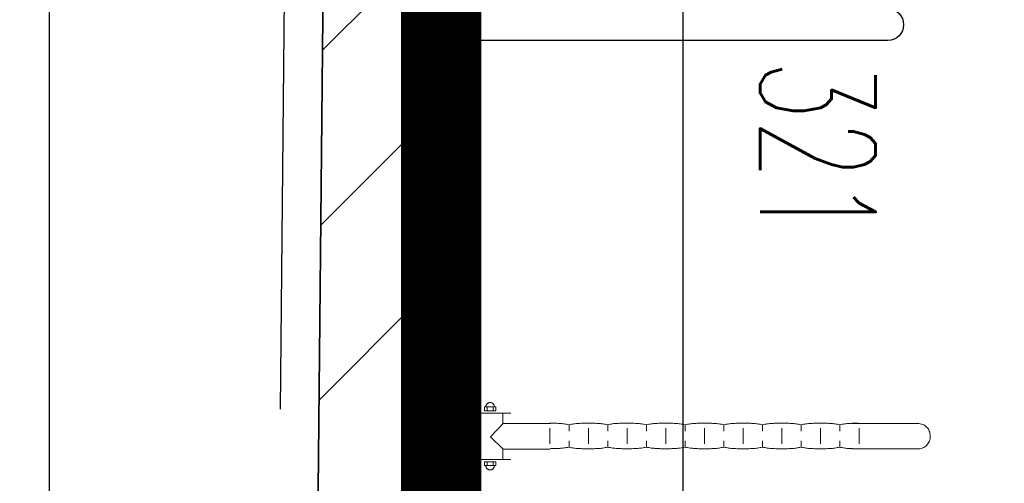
# Model space of a CAD drawing. Header units: millimetres. Extents: x 19887 to 192597, y -14203 to 39042.
# Tile 105 of 256: x 39741 to 39925, y -10707 to -10620. Entities that reach past the tile are written whole.
import ezdxf

# ---------------------------------------------------------------- set-up
doc = ezdxf.new("R2010")
doc.units = ezdxf.units.MM
doc.linetypes.add('ACAD_ISO03W100', pattern=[30, 12, -18])
doc.linetypes.add('DASHED2', pattern=[9.525, 6.35, -3.175])
doc.layers.get('Defpoints').update_dxf_attribs({"color": 4})
for name, color, linetype in [('A_DBA-RAMKI', 6, 'Continuous'), ('Sufit podwieszany', 252, 'Continuous'), ('Wymiarowanie', 3, 'Continuous'), ('Wypełnienie', 252, 'Continuous')]:
    doc.layers.add(name, color=color, linetype=linetype)
doc.layers.add('A_DBA_URZADZENIA SANITARNE', color=5, linetype='Continuous', lineweight=25)
doc.layers.add('Basen_rzut_poziom_1_obrys', color=252, linetype='Continuous', lineweight=35)
doc.styles.add('ROMANS', font='romans.shx', dxfattribs={"width": 0.6})
doc.styles.get("Standard").update_dxf_attribs({"font": 'arial.ttf'})
doc.dimstyles.new('000001FB70622F18', dxfattribs={"dimtxt": 20, "dimasz": 5, "dimexe": 5, "dimexo": 1, "dimgap": 20, "dimtad": 1, "dimtoh": 1, "dimdec": 0, "dimtxsty": 'Standard', "dimblk": 'OBLIQUE', "dimcen": 0, "dimdle": 5, "dimclrd": 252, "dimclre": 252, "dimclrt": 252, "dimadec": 0, "dimazin": 0, "dimtfac": 1, "dimtdec": 0, "dimtmove": 0, "dimatfit": 3, "dimldrblk": 'OBLIQUE', "dimfxl": 150, "dimfxlon": 1, "dimlwd": 25, "dimlwe": 25, "dimarcsym": 1})

# ---------------------------------------------------------------- blocks, each defined once
blk = doc.blocks.new('_Oblique')
at = {"color": 0, "linetype": 'ByBlock', "lineweight": -2}
blk.add_line((-0.5, -0.5), (0.5, 0.5), dxfattribs=at)
blk = doc.blocks.new('*D716')
at = {"layer": 'Defpoints', "color": 0}
for p in [(2354.27, -4047.21), (2476.63, -4368.67), (2513.17, -4368.67)]:
    blk.add_point(p, dxfattribs=at)
at = {"layer": 'Wymiarowanie', "color": 252, "linetype": 'Continuous', "lineweight": 25}
for p, q in [((2513.17, -4042.21), (2513.17, -4373.67)), ((2363.17, -4047.21), (2518.17, -4047.21)), ((2477.63, -4368.67), (2518.17, -4368.67))]:
    blk.add_line(p, q, dxfattribs=at)
at = {"layer": 'Wymiarowanie', "color": 252, "linetype": 'ByBlock', "lineweight": 25, "xscale": 5, "yscale": 5, "zscale": 5}
for p, rotation in [((2513.17, -4047.21), 90), ((2513.17, -4368.67), 270)]:
    blk.add_blockref('_Oblique', p, dxfattribs=dict(at, rotation=rotation))
at = {"layer": 'Wymiarowanie', "color": 252, "insert": (2530.67, -4207.94), "char_height": 15, "attachment_point": 5, "rotation": 270, "style": 'ROMANS'}
blk.add_mtext('321', dxfattribs=at)
blk = doc.blocks.new('*D722')
at = {"layer": 'Defpoints', "color": 0}
for p in [(2467.7, -4063.67), (2430.95, -4396.62), (2464.4, -4396.62)]:
    blk.add_point(p, dxfattribs=at)
at = {"layer": 'Wymiarowanie', "color": 252, "linetype": 'Continuous', "lineweight": 25}
for p, q in [((2430.95, -4058.67), (2430.95, -4401.62)), ((2466.7, -4063.67), (2425.95, -4063.67)), ((2463.4, -4396.62), (2425.95, -4396.62))]:
    blk.add_line(p, q, dxfattribs=at)
at = {"layer": 'Wymiarowanie', "color": 252, "linetype": 'ByBlock', "lineweight": 25, "xscale": 5, "yscale": 5, "zscale": 5}
for p, rotation in [((2430.95, -4063.67), 90), ((2430.95, -4396.62), 270)]:
    blk.add_blockref('_Oblique', p, dxfattribs=dict(at, rotation=rotation))
at = {"layer": 'Wymiarowanie', "color": 252, "insert": (2413.45, -4230.14), "char_height": 15, "attachment_point": 5, "rotation": 90, "style": 'ROMANS'}
blk.add_mtext('333', dxfattribs=at)
blk = doc.blocks.new('G$CF5E15B28')
at = {"layer": 'Wypełnienie'}
h = blk.add_hatch(dxfattribs=at)
h.set_pattern_fill('ANSI31', color=253, scale=5, angle=90)
h.set_pattern_definition([(45, (-31599.654, -23084.227), (-11.22532, 11.22532), [])])
h.paths.add_polyline_path([(2527.78, -3792.93), (385.45, -3790.77), (385.45, -3821.86), (390.83, -3821.6), (391.95, -3911.6), (407.97, -3911.6), (408.51, -3823.06), (1217.59, -3822.83), (1217.59, -4029.44), (1060.17, -4028.42), (1060.17, -4064.91), (1091.26, -4064.91), (1091.26, -4043.43), (1216.23, -4043.43), (1216.23, -4063.03), (1229.37, -4063.03), (1229.37, -3822.83), (2344.27, -3822.51), (2342.25, -4063.67), (2467.7, -4063.67), (2464.4, -4396.62), (2455.31, -4396.62), (2455.89, -4416.87), (2453.74, -4416.87), (2453.74, -4424.34), (2581.42, -4423.94), (2581.42, -4414.9), (2578.51, -4414.9), (2579, -4396.25), (2505.98, -4396.25), (2505.68, -4368.36), (2476.63, -4368.67), (2481.49, -4046.88), (2354.27, -4047.21), (2356.87, -3822.5), (2527.78, -3822.31)])
at = {"layer": 'Basen_rzut_poziom_1_obrys', "color": 253, "elevation": 0}
for points in [[(2481.49, -4046.88), (2476.63, -4368.67)], [(2455.31, -4396.62), (2464.4, -4396.62), (2467.7, -4063.67)]]:
    blk.add_lwpolyline(points, dxfattribs=at)
at = {"layer": 'Sufit podwieszany', "color": 253, "linetype": 'ACAD_ISO03W100', "ltscale": 5, "elevation": 0}
for points in [[(2486.49, -4041.88), (2481.7, -4363.62)], [(2450.31, -4391.62), (2459.45, -4391.62), (2462.65, -4068.67)]]:
    blk.add_lwpolyline(points, dxfattribs=at)
at = {"layer": 'Wymiarowanie', "color": 253}
for base, p1, p2, override, picture, middle in [((2513.17, -4368.67, 0), (2354.27, -4047.21, 0), (2476.63, -4368.67, 0), {"dimtxt": 15, "dimgap": 10, "dimtad": 2, "dimtxsty": 'ROMANS', "dimtmove": 1}, '*D716', (2530.67, -4207.94, 0)), ((2430.95, -4396.62, 0), (2467.7, -4063.67, 0), (2464.4, -4396.62, 0), {"dimtxt": 15, "dimgap": 10, "dimtxsty": 'ROMANS'}, '*D722', (2413.45, -4230.14, 0))]:
    dim = blk.add_linear_dim(base=base, p1=p1, p2=p2, angle=90, dimstyle='000001FB70622F18', override=override, dxfattribs=at)
    dim.commit()
    dim.dimension.update_dxf_attribs({"geometry": picture, "text_midpoint": middle})

msp = doc.modelspace()

# ---------------------------------------------------------------- linework, layer by layer
at = {"layer": 'A_DBA-RAMKI', "color": 210, "linetype": 'DASHED2', "ltscale": 10, "const_width": 15, "elevation": 0}
msp.add_lwpolyline([(38559.17, -11340.09), (38565.99, -10955.62), (39820.05, -10949.9), (39820.05, -10412.83), (39820.05, -10412.83), (39820.05, -10412.83), (39639.14, -10412.68), (39639.14, -10047.78), (35973.57, -10044.16)], dxfattribs=at)
at = {"layer": 'A_DBA_URZADZENIA SANITARNE', "color": 4, "linetype": 'Continuous', "lineweight": 0}
for p, q in [((39823.7, -10690.51, 0), (39822.26, -10690.51, 0)), ((39822.26, -10690.51, 0), (39822.26, -10704.97, 0)), ((39823.7, -10704.97, 0), (39823.7, -10690.51, 0)), ((39828.13, -10692.27, 0), (39830.3, -10692.27, 0)), ((39828.13, -10693, 0), (39828.13, -10692.27, 0)), ((39828.43, -10692.16, 0), (39828.44, -10692.09, 0)), ((39828.43, -10692.24, 0), (39828.43, -10692.16, 0)), ((39828.44, -10692.09, 0), (39828.46, -10692.01, 0)), ((39828.46, -10692.01, 0), (39828.49, -10691.94, 0)), ((39828.49, -10691.94, 0), (39828.52, -10691.87, 0)), ((39828.52, -10691.87, 0), (39828.56, -10691.8, 0)), ((39828.56, -10691.8, 0), (39828.61, -10691.74, 0)), ((39828.61, -10691.74, 0), (39828.66, -10691.69, 0)), ((39828.64, -10692.27, 0), (39828.64, -10692.98, 0)), ((39828.66, -10691.69, 0), (39828.71, -10691.64, 0)), ((39828.71, -10691.64, 0), (39828.77, -10691.59, 0)), ((39828.77, -10691.59, 0), (39828.84, -10691.55, 0)), ((39828.84, -10691.55, 0), (39828.91, -10691.52, 0)), ((39828.91, -10691.52, 0), (39828.98, -10691.49, 0)), ((39828.98, -10691.49, 0), (39829.06, -10691.47, 0)), ((39829.06, -10691.47, 0), (39829.13, -10691.46, 0)), ((39829.13, -10691.46, 0), (39829.21, -10691.46, 0)), ((39829.21, -10691.46, 0), (39829.29, -10691.46, 0)), ((39829.29, -10691.46, 0), (39829.37, -10691.47, 0)), ((39829.37, -10691.47, 0), (39829.45, -10691.49, 0)), ((39829.45, -10691.49, 0), (39829.52, -10691.52, 0)), ((39829.52, -10691.52, 0), (39829.59, -10691.55, 0)), ((39829.59, -10691.55, 0), (39829.65, -10691.59, 0)), ((39829.65, -10691.59, 0), (39829.71, -10691.64, 0)), ((39829.71, -10691.64, 0), (39829.77, -10691.69, 0)), ((39829.77, -10691.69, 0), (39829.82, -10691.74, 0)), ((39829.78, -10692.27, 0), (39829.78, -10692.98, 0)), ((39829.82, -10691.74, 0), (39829.87, -10691.8, 0)), ((39829.87, -10691.8, 0), (39829.91, -10691.87, 0)), ((39829.91, -10691.87, 0), (39829.94, -10691.94, 0)), ((39829.94, -10691.94, 0), (39829.97, -10692.01, 0)), ((39829.97, -10692.01, 0), (39829.98, -10692.09, 0)), ((39829.98, -10692.09, 0), (39830, -10692.16, 0)), ((39830.3, -10692.27, 0), (39830.3, -10693, 0)), ((39823.71, -10693.4, 0), (39833.11, -10693.4, 0)), ((39826.84, -10693.45, 0), (39826.84, -10702.08, 0)), ((39830.3, -10693, 0), (39828.13, -10693, 0)), ((39831.61, -10693.45, 0), (39831.61, -10695.34, 0)), ((39831.64, -10695.35, 0), (39829.28, -10697.82, 0)), ((39840.52, -10695.35, 0), (39831.64, -10695.35, 0)), ((39840.33, -10695.31, 0), (39840.55, -10695.31, 0)), ((39840.35, -10699.14, 0), (39840.35, -10696.25, 0)), ((39840.55, -10695.31, 0), (39840.78, -10695.31, 0)), ((39840.78, -10695.31, 0), (39841.01, -10695.31, 0)), ((39841.01, -10695.31, 0), (39841.24, -10695.31, 0)), ((39841.24, -10695.31, 0), (39841.46, -10695.32, 0)), ((39841.46, -10695.32, 0), (39841.69, -10695.32, 0)), ((39841.69, -10695.32, 0), (39841.92, -10695.33, 0)), ((39841.92, -10695.33, 0), (39842.15, -10695.34, 0)), ((39842.15, -10695.34, 0), (39842.38, -10695.36, 0)), ((39842.38, -10695.36, 0), (39842.6, -10695.38, 0)), ((39842.6, -10695.38, 0), (39842.83, -10695.4, 0)), ((39842.83, -10695.4, 0), (39843.06, -10695.43, 0)), ((39843.06, -10695.43, 0), (39843.28, -10695.46, 0)), ((39843.28, -10695.46, 0), (39843.51, -10695.5, 0)), ((39843.51, -10695.5, 0), (39843.73, -10695.55, 0)), ((39843.73, -10695.55, 0), (39843.96, -10695.6, 0)), ((39843.96, -10695.6, 0), (39844.17, -10695.55, 0)), ((39843.96, -10696.76, 0), (39843.96, -10695.61, 0)), ((39844.17, -10695.55, 0), (39844.39, -10695.5, 0)), ((39844.39, -10695.5, 0), (39844.61, -10695.46, 0)), ((39844.61, -10695.46, 0), (39844.83, -10695.43, 0)), ((39844.83, -10695.43, 0), (39845.06, -10695.4, 0)), ((39845.06, -10695.4, 0), (39845.28, -10695.38, 0)), ((39845.28, -10695.38, 0), (39845.51, -10695.36, 0)), ((39845.51, -10695.36, 0), (39845.74, -10695.34, 0)), ((39845.74, -10695.34, 0), (39845.97, -10695.33, 0)), ((39845.97, -10695.33, 0), (39846.2, -10695.32, 0)), ((39846.2, -10695.32, 0), (39846.43, -10695.32, 0)), ((39846.43, -10695.32, 0), (39846.66, -10695.31, 0)), ((39846.66, -10695.31, 0), (39846.89, -10695.31, 0)), ((39846.89, -10695.31, 0), (39847.12, -10695.31, 0)), ((39847.12, -10695.31, 0), (39847.35, -10695.31, 0)), ((39847.35, -10695.31, 0), (39847.58, -10695.31, 0)), ((39847.58, -10695.31, 0), (39847.8, -10695.31, 0)), ((39847.58, -10699.14, 0), (39847.58, -10696.24, 0)), ((39847.8, -10695.31, 0), (39848.02, -10695.31, 0)), ((39848.02, -10695.31, 0), (39848.24, -10695.31, 0)), ((39848.24, -10695.31, 0), (39848.46, -10695.31, 0)), ((39848.46, -10695.31, 0), (39848.69, -10695.32, 0)), ((39848.69, -10695.32, 0), (39848.91, -10695.32, 0)), ((39848.91, -10695.32, 0), (39849.14, -10695.33, 0)), ((39849.14, -10695.33, 0), (39849.37, -10695.34, 0)), ((39849.37, -10695.34, 0), (39849.59, -10695.36, 0)), ((39849.59, -10695.36, 0), (39849.82, -10695.37, 0)), ((39849.82, -10695.37, 0), (39850.04, -10695.4, 0)), ((39850.04, -10695.4, 0), (39850.27, -10695.42, 0)), ((39850.27, -10695.42, 0), (39850.49, -10695.46, 0)), ((39850.49, -10695.46, 0), (39850.71, -10695.49, 0)), ((39850.71, -10695.49, 0), (39850.93, -10695.54, 0)), ((39850.93, -10695.54, 0), (39851.16, -10695.59, 0)), ((39851.16, -10695.59, 0), (39851.38, -10695.54, 0)), ((39851.2, -10696.76, 0), (39851.2, -10695.61, 0)), ((39851.38, -10695.54, 0), (39851.61, -10695.49, 0)), ((39851.61, -10695.49, 0), (39851.84, -10695.46, 0)), ((39851.84, -10695.46, 0), (39852.06, -10695.42, 0)), ((39852.06, -10695.42, 0), (39852.29, -10695.39, 0)), ((39852.29, -10695.39, 0), (39852.52, -10695.37, 0)), ((39852.52, -10695.37, 0), (39852.74, -10695.35, 0)), ((39852.74, -10695.35, 0), (39852.97, -10695.34, 0)), ((39852.97, -10695.34, 0), (39853.2, -10695.33, 0)), ((39853.2, -10695.33, 0), (39853.43, -10695.32, 0)), ((39853.43, -10695.32, 0), (39853.65, -10695.31, 0)), ((39853.65, -10695.31, 0), (39853.88, -10695.3, 0)), ((39853.88, -10695.3, 0), (39854.11, -10695.3, 0)), ((39854.11, -10695.3, 0), (39854.33, -10695.3, 0)), ((39854.33, -10695.3, 0), (39854.56, -10695.3, 0)), ((39854.56, -10695.3, 0), (39854.79, -10695.3, 0)), ((39854.79, -10695.3, 0), (39855.01, -10695.3, 0)), ((39854.81, -10699.14, 0), (39854.81, -10696.25, 0)), ((39855.01, -10695.3, 0), (39855.24, -10695.3, 0)), ((39855.24, -10695.3, 0), (39855.47, -10695.3, 0)), ((39855.47, -10695.3, 0), (39855.69, -10695.3, 0)), ((39855.69, -10695.3, 0), (39855.92, -10695.31, 0)), ((39855.92, -10695.31, 0), (39856.14, -10695.32, 0)), ((39856.14, -10695.32, 0), (39856.37, -10695.33, 0)), ((39856.37, -10695.33, 0), (39856.6, -10695.34, 0)), ((39856.6, -10695.34, 0), (39856.82, -10695.35, 0)), ((39856.82, -10695.35, 0), (39857.05, -10695.37, 0)), ((39857.05, -10695.37, 0), (39857.28, -10695.4, 0)), ((39857.28, -10695.4, 0), (39857.5, -10695.42, 0)), ((39857.5, -10695.42, 0), (39857.73, -10695.46, 0)), ((39857.73, -10695.46, 0), (39857.95, -10695.49, 0)), ((39857.95, -10695.49, 0), (39858.18, -10695.54, 0)), ((39858.18, -10695.54, 0), (39858.41, -10695.59, 0)), ((39858.41, -10695.59, 0), (39858.63, -10695.54, 0)), ((39858.42, -10696.76, 0), (39858.42, -10695.61, 0)), ((39858.63, -10695.54, 0), (39858.86, -10695.49, 0)), ((39858.86, -10695.49, 0), (39859.09, -10695.46, 0)), ((39859.09, -10695.46, 0), (39859.31, -10695.42, 0)), ((39859.31, -10695.42, 0), (39859.54, -10695.4, 0)), ((39859.54, -10695.4, 0), (39859.76, -10695.37, 0)), ((39859.76, -10695.37, 0), (39859.99, -10695.35, 0)), ((39859.99, -10695.35, 0), (39860.21, -10695.34, 0)), ((39860.21, -10695.34, 0), (39860.43, -10695.33, 0)), ((39860.43, -10695.33, 0), (39860.66, -10695.32, 0)), ((39860.66, -10695.32, 0), (39860.88, -10695.31, 0)), ((39860.88, -10695.31, 0), (39861.1, -10695.31, 0)), ((39861.1, -10695.31, 0), (39861.33, -10695.3, 0)), ((39861.33, -10695.3, 0), (39861.55, -10695.3, 0)), ((39861.55, -10695.3, 0), (39861.77, -10695.3, 0)), ((39861.77, -10695.3, 0), (39862, -10695.3, 0)), ((39862, -10695.3, 0), (39862.23, -10695.3, 0)), ((39862.04, -10699.14, 0), (39862.04, -10696.25, 0)), ((39862.23, -10695.3, 0), (39862.46, -10695.3, 0)), ((39862.46, -10695.3, 0), (39862.68, -10695.3, 0)), ((39862.68, -10695.3, 0), (39862.91, -10695.31, 0)), ((39862.91, -10695.31, 0), (39863.14, -10695.31, 0)), ((39863.14, -10695.31, 0), (39863.37, -10695.32, 0)), ((39863.37, -10695.32, 0), (39863.6, -10695.33, 0)), ((39863.6, -10695.33, 0), (39863.83, -10695.34, 0)), ((39863.83, -10695.34, 0), (39864.06, -10695.35, 0)), ((39864.06, -10695.35, 0), (39864.29, -10695.37, 0)), ((39864.29, -10695.37, 0), (39864.51, -10695.4, 0)), ((39864.51, -10695.4, 0), (39864.74, -10695.42, 0)), ((39864.74, -10695.42, 0), (39864.97, -10695.46, 0)), ((39864.97, -10695.46, 0), (39865.2, -10695.5, 0)), ((39865.2, -10695.5, 0), (39865.43, -10695.54, 0)), ((39865.43, -10695.54, 0), (39865.66, -10695.59, 0)), ((39865.65, -10696.76, 0), (39865.65, -10695.61, 0)), ((39865.66, -10695.59, 0), (39865.88, -10695.54, 0)), ((39865.88, -10695.54, 0), (39866.11, -10695.5, 0)), ((39866.11, -10695.5, 0), (39866.33, -10695.46, 0)), ((39866.33, -10695.46, 0), (39866.56, -10695.42, 0)), ((39866.56, -10695.42, 0), (39866.78, -10695.4, 0)), ((39866.78, -10695.4, 0), (39867.01, -10695.37, 0)), ((39867.01, -10695.37, 0), (39867.23, -10695.35, 0)), ((39867.23, -10695.35, 0), (39867.45, -10695.34, 0)), ((39867.45, -10695.34, 0), (39867.68, -10695.33, 0)), ((39867.68, -10695.33, 0), (39867.9, -10695.32, 0)), ((39867.9, -10695.32, 0), (39868.13, -10695.31, 0)), ((39868.13, -10695.31, 0), (39868.35, -10695.31, 0)), ((39868.35, -10695.31, 0), (39868.58, -10695.3, 0)), ((39868.58, -10695.3, 0), (39868.8, -10695.3, 0)), ((39868.8, -10695.3, 0), (39869.03, -10695.3, 0)), ((39869.03, -10695.3, 0), (39869.25, -10695.3, 0)), ((39869.25, -10695.3, 0), (39869.48, -10695.3, 0)), ((39869.27, -10699.14, 0), (39869.27, -10696.25, 0)), ((39869.48, -10695.3, 0), (39869.7, -10695.3, 0)), ((39869.7, -10695.3, 0), (39869.93, -10695.3, 0)), ((39869.93, -10695.3, 0), (39870.16, -10695.31, 0)), ((39870.16, -10695.31, 0), (39870.39, -10695.31, 0)), ((39870.39, -10695.31, 0), (39870.61, -10695.32, 0)), ((39870.61, -10695.32, 0), (39870.84, -10695.33, 0)), ((39870.84, -10695.33, 0), (39871.07, -10695.34, 0)), ((39871.07, -10695.34, 0), (39871.29, -10695.35, 0)), ((39871.29, -10695.35, 0), (39871.52, -10695.37, 0)), ((39871.52, -10695.37, 0), (39871.75, -10695.4, 0)), ((39871.75, -10695.4, 0), (39871.98, -10695.42, 0)), ((39871.98, -10695.42, 0), (39872.2, -10695.46, 0)), ((39872.2, -10695.46, 0), (39872.43, -10695.5, 0)), ((39872.43, -10695.5, 0), (39872.66, -10695.54, 0)), ((39872.66, -10695.54, 0), (39872.89, -10695.59, 0)), ((39872.88, -10696.76, 0), (39872.88, -10695.61, 0)), ((39872.89, -10695.59, 0), (39873.11, -10695.54, 0)), ((39873.11, -10695.54, 0), (39873.34, -10695.5, 0)), ((39873.34, -10695.5, 0), (39873.56, -10695.46, 0)), ((39873.56, -10695.46, 0), (39873.79, -10695.43, 0)), ((39873.79, -10695.43, 0), (39874.01, -10695.4, 0)), ((39874.01, -10695.4, 0), (39874.24, -10695.37, 0)), ((39874.24, -10695.37, 0), (39874.46, -10695.36, 0)), ((39874.46, -10695.36, 0), (39874.69, -10695.34, 0)), ((39874.69, -10695.34, 0), (39874.91, -10695.33, 0)), ((39874.91, -10695.33, 0), (39875.14, -10695.32, 0)), ((39875.14, -10695.32, 0), (39875.36, -10695.31, 0)), ((39875.36, -10695.31, 0), (39875.59, -10695.31, 0)), ((39875.59, -10695.31, 0), (39875.82, -10695.31, 0)), ((39875.82, -10695.31, 0), (39876.04, -10695.31, 0)), ((39876.04, -10695.31, 0), (39876.27, -10695.3, 0)), ((39876.27, -10695.3, 0), (39876.49, -10695.3, 0)), ((39876.49, -10695.3, 0), (39876.72, -10695.3, 0)), ((39876.49, -10699.14, 0), (39876.49, -10696.25, 0)), ((39876.72, -10695.3, 0), (39876.94, -10695.31, 0)), ((39876.94, -10695.31, 0), (39877.17, -10695.31, 0)), ((39877.17, -10695.31, 0), (39877.39, -10695.31, 0)), ((39877.39, -10695.31, 0), (39877.62, -10695.31, 0)), ((39877.62, -10695.31, 0), (39877.84, -10695.32, 0)), ((39877.84, -10695.32, 0), (39878.07, -10695.33, 0)), ((39878.07, -10695.33, 0), (39878.29, -10695.34, 0)), ((39878.29, -10695.34, 0), (39878.52, -10695.36, 0)), ((39878.52, -10695.36, 0), (39878.74, -10695.37, 0)), ((39878.74, -10695.37, 0), (39878.97, -10695.4, 0)), ((39878.97, -10695.4, 0), (39879.2, -10695.43, 0)), ((39879.2, -10695.43, 0), (39879.42, -10695.46, 0)), ((39879.42, -10695.46, 0), (39879.65, -10695.5, 0)), ((39879.65, -10695.5, 0), (39879.87, -10695.54, 0)), ((39879.87, -10695.54, 0), (39880.1, -10695.59, 0)), ((39880.1, -10695.59, 0), (39880.32, -10695.54, 0)), ((39880.11, -10696.76, 0), (39880.11, -10695.61, 0)), ((39880.32, -10695.54, 0), (39880.55, -10695.5, 0)), ((39880.55, -10695.5, 0), (39880.77, -10695.46, 0)), ((39880.77, -10695.46, 0), (39881, -10695.43, 0)), ((39881, -10695.43, 0), (39881.23, -10695.4, 0)), ((39881.23, -10695.4, 0), (39881.45, -10695.37, 0)), ((39881.45, -10695.37, 0), (39881.68, -10695.36, 0)), ((39881.68, -10695.36, 0), (39881.9, -10695.34, 0)), ((39881.9, -10695.34, 0), (39882.13, -10695.33, 0)), ((39882.13, -10695.33, 0), (39882.36, -10695.32, 0)), ((39882.36, -10695.32, 0), (39882.58, -10695.31, 0)), ((39882.58, -10695.31, 0), (39882.81, -10695.31, 0)), ((39882.81, -10695.31, 0), (39883.03, -10695.31, 0)), ((39883.03, -10695.31, 0), (39883.26, -10695.31, 0)), ((39883.26, -10695.31, 0), (39883.49, -10695.31, 0)), ((39883.49, -10695.31, 0), (39883.71, -10695.31, 0)), ((39883.71, -10695.31, 0), (39883.94, -10695.31, 0)), ((39883.72, -10699.14, 0), (39883.72, -10696.25, 0)), ((39883.94, -10695.31, 0), (39884.16, -10695.31, 0)), ((39884.16, -10695.31, 0), (39884.39, -10695.31, 0)), ((39884.39, -10695.31, 0), (39884.62, -10695.31, 0)), ((39884.62, -10695.31, 0), (39884.84, -10695.31, 0)), ((39884.84, -10695.31, 0), (39885.07, -10695.32, 0)), ((39885.07, -10695.32, 0), (39885.29, -10695.33, 0)), ((39885.29, -10695.33, 0), (39885.52, -10695.34, 0)), ((39885.52, -10695.34, 0), (39885.74, -10695.36, 0)), ((39885.74, -10695.36, 0), (39885.97, -10695.38, 0)), ((39885.97, -10695.38, 0), (39886.2, -10695.4, 0)), ((39886.2, -10695.4, 0), (39886.42, -10695.43, 0)), ((39886.42, -10695.43, 0), (39886.65, -10695.46, 0)), ((39886.65, -10695.46, 0), (39886.87, -10695.5, 0)), ((39886.87, -10695.5, 0), (39887.1, -10695.54, 0)), ((39887.1, -10695.54, 0), (39887.33, -10695.6, 0)), ((39887.33, -10695.6, 0), (39887.55, -10695.54, 0)), ((39887.34, -10696.76, 0), (39887.34, -10695.61, 0)), ((39887.55, -10695.54, 0), (39887.78, -10695.5, 0)), ((39887.78, -10695.5, 0), (39888, -10695.46, 0)), ((39888, -10695.46, 0), (39888.23, -10695.43, 0)), ((39888.23, -10695.43, 0), (39888.46, -10695.4, 0)), ((39888.46, -10695.4, 0), (39888.68, -10695.38, 0)), ((39888.68, -10695.38, 0), (39888.91, -10695.36, 0)), ((39888.91, -10695.36, 0), (39889.13, -10695.34, 0)), ((39889.13, -10695.34, 0), (39889.36, -10695.33, 0)), ((39889.36, -10695.33, 0), (39889.59, -10695.32, 0)), ((39889.59, -10695.32, 0), (39889.81, -10695.32, 0)), ((39889.81, -10695.32, 0), (39890.04, -10695.31, 0)), ((39890.04, -10695.31, 0), (39890.26, -10695.31, 0)), ((39890.26, -10695.31, 0), (39890.49, -10695.31, 0)), ((39890.49, -10695.31, 0), (39890.72, -10695.31, 0)), ((39890.72, -10695.31, 0), (39890.94, -10695.31, 0)), ((39890.94, -10695.31, 0), (39891.17, -10695.31, 0)), ((39890.95, -10699.14, 0), (39890.95, -10696.25, 0)), ((39891.17, -10695.31, 0), (39891.39, -10695.31, 0)), ((39891.39, -10695.31, 0), (39891.62, -10695.31, 0)), ((39891.62, -10695.31, 0), (39891.84, -10695.31, 0)), ((39891.84, -10695.31, 0), (39892.07, -10695.32, 0)), ((39892.07, -10695.32, 0), (39892.29, -10695.32, 0)), ((39892.29, -10695.32, 0), (39892.52, -10695.33, 0)), ((39892.52, -10695.33, 0), (39892.74, -10695.34, 0)), ((39892.74, -10695.34, 0), (39892.97, -10695.36, 0)), ((39892.97, -10695.36, 0), (39893.19, -10695.38, 0)), ((39893.19, -10695.38, 0), (39893.42, -10695.4, 0)), ((39893.42, -10695.4, 0), (39893.65, -10695.43, 0)), ((39893.65, -10695.43, 0), (39893.87, -10695.46, 0)), ((39893.87, -10695.46, 0), (39894.1, -10695.5, 0)), ((39894.1, -10695.5, 0), (39894.32, -10695.55, 0)), ((39894.32, -10695.55, 0), (39894.55, -10695.6, 0)), ((39894.55, -10695.6, 0), (39894.77, -10695.55, 0)), ((39894.57, -10696.76, 0), (39894.57, -10695.61, 0)), ((39894.77, -10695.55, 0), (39895, -10695.5, 0)), ((39895, -10695.5, 0), (39895.23, -10695.46, 0)), ((39895.23, -10695.46, 0), (39895.45, -10695.43, 0)), ((39895.45, -10695.43, 0), (39895.68, -10695.4, 0)), ((39895.68, -10695.4, 0), (39895.91, -10695.38, 0)), ((39895.91, -10695.38, 0), (39896.13, -10695.36, 0)), ((39896.13, -10695.36, 0), (39896.36, -10695.34, 0)), ((39896.36, -10695.34, 0), (39896.59, -10695.33, 0)), ((39896.59, -10695.33, 0), (39896.81, -10695.32, 0)), ((39896.81, -10695.32, 0), (39897.04, -10695.32, 0)), ((39909.34, -10695.38, 0), (39896.81, -10695.36, 0)), ((39897.04, -10695.32, 0), (39897.27, -10695.31, 0)), ((39897.27, -10695.31, 0), (39897.49, -10695.31, 0)), ((39897.49, -10695.31, 0), (39897.72, -10695.31, 0)), ((39897.72, -10695.31, 0), (39897.95, -10695.31, 0)), ((39898.18, -10699.14, 0), (39898.18, -10696.25, 0)), ((39909.58, -10695.41, 0), (39909.34, -10695.38, 0)), ((39909.8, -10695.46, 0), (39909.58, -10695.41, 0)), ((39910.02, -10695.54, 0), (39909.8, -10695.46, 0)), ((39910.22, -10695.63, 0), (39910.02, -10695.54, 0)), ((39910.41, -10695.75, 0), (39910.22, -10695.63, 0)), ((39910.59, -10695.88, 0), (39910.41, -10695.75, 0)), ((39910.76, -10696.02, 0), (39910.59, -10695.88, 0)), ((39910.91, -10696.19, 0), (39910.76, -10696.02, 0)), ((39911.04, -10696.37, 0), (39910.91, -10696.19, 0)), ((39829.28, -10697.82, 0), (39831.63, -10700.13, 0)), ((39911.16, -10696.56, 0), (39911.04, -10696.37, 0)), ((39911.26, -10696.76, 0), (39911.16, -10696.56, 0)), ((39911.34, -10696.98, 0), (39911.26, -10696.76, 0)), ((39911.4, -10697.21, 0), (39911.34, -10696.98, 0)), ((39911.44, -10697.44, 0), (39911.4, -10697.21, 0)), ((39911.41, -10698.18, 0), (39911.44, -10697.94, 0)), ((39911.45, -10697.69, 0), (39911.44, -10697.44, 0)), ((39911.44, -10697.94, 0), (39911.45, -10697.69, 0)), ((39842.82, -10699.96, 0), (39843.04, -10699.93, 0)), ((39843.04, -10699.93, 0), (39843.27, -10699.91, 0)), ((39843.27, -10699.91, 0), (39843.49, -10699.87, 0)), ((39843.49, -10699.87, 0), (39843.71, -10699.83, 0)), ((39843.71, -10699.83, 0), (39843.94, -10699.78, 0)), ((39843.94, -10699.78, 0), (39844.16, -10699.83, 0)), ((39843.96, -10699.78, 0), (39843.96, -10698.62, 0)), ((39844.16, -10699.83, 0), (39844.39, -10699.88, 0)), ((39844.39, -10699.88, 0), (39844.62, -10699.91, 0)), ((39844.62, -10699.91, 0), (39844.85, -10699.95, 0)), ((39850.3, -10699.94, 0), (39850.52, -10699.91, 0)), ((39850.52, -10699.91, 0), (39850.74, -10699.87, 0)), ((39850.74, -10699.87, 0), (39850.96, -10699.82, 0)), ((39850.96, -10699.82, 0), (39851.17, -10699.77, 0)), ((39851.17, -10699.77, 0), (39851.4, -10699.82, 0)), ((39851.2, -10699.78, 0), (39851.2, -10698.62, 0)), ((39851.4, -10699.82, 0), (39851.63, -10699.87, 0)), ((39851.63, -10699.87, 0), (39851.86, -10699.91, 0)), ((39851.86, -10699.91, 0), (39852.08, -10699.94, 0)), ((39857.51, -10699.94, 0), (39857.74, -10699.91, 0)), ((39857.74, -10699.91, 0), (39857.97, -10699.87, 0)), ((39857.97, -10699.87, 0), (39858.19, -10699.82, 0)), ((39858.19, -10699.82, 0), (39858.42, -10699.77, 0)), ((39858.42, -10699.78, 0), (39858.42, -10698.62, 0)), ((39858.42, -10699.77, 0), (39858.64, -10699.82, 0)), ((39858.64, -10699.82, 0), (39858.87, -10699.87, 0)), ((39858.87, -10699.87, 0), (39859.1, -10699.91, 0)), ((39859.1, -10699.91, 0), (39859.32, -10699.94, 0)), ((39864.75, -10699.94, 0), (39864.98, -10699.91, 0)), ((39864.98, -10699.91, 0), (39865.21, -10699.87, 0)), ((39865.21, -10699.87, 0), (39865.43, -10699.83, 0)), ((39865.43, -10699.83, 0), (39865.66, -10699.77, 0)), ((39865.65, -10699.78, 0), (39865.65, -10698.62, 0)), ((39865.66, -10699.77, 0), (39865.88, -10699.83, 0)), ((39865.88, -10699.83, 0), (39866.11, -10699.87, 0)), ((39866.11, -10699.87, 0), (39866.34, -10699.91, 0)), ((39866.34, -10699.91, 0), (39866.56, -10699.94, 0)), ((39871.98, -10699.94, 0), (39872.2, -10699.91, 0)), ((39872.2, -10699.91, 0), (39872.43, -10699.87, 0)), ((39872.43, -10699.87, 0), (39872.65, -10699.83, 0)), ((39872.65, -10699.83, 0), (39872.88, -10699.77, 0)), ((39872.88, -10699.78, 0), (39872.88, -10698.62, 0)), ((39872.88, -10699.77, 0), (39873.1, -10699.83, 0)), ((39873.1, -10699.83, 0), (39873.32, -10699.87, 0)), ((39873.32, -10699.87, 0), (39873.55, -10699.91, 0)), ((39873.55, -10699.91, 0), (39873.77, -10699.94, 0)), ((39879.19, -10699.94, 0), (39879.41, -10699.91, 0)), ((39879.41, -10699.91, 0), (39879.64, -10699.87, 0)), ((39879.64, -10699.87, 0), (39879.86, -10699.83, 0)), ((39879.86, -10699.83, 0), (39880.09, -10699.78, 0)), ((39880.09, -10699.78, 0), (39880.31, -10699.83, 0)), ((39880.11, -10699.78, 0), (39880.11, -10698.62, 0)), ((39880.31, -10699.83, 0), (39880.54, -10699.87, 0)), ((39880.54, -10699.87, 0), (39880.76, -10699.91, 0)), ((39880.76, -10699.91, 0), (39880.99, -10699.94, 0)), ((39886.43, -10699.95, 0), (39886.66, -10699.91, 0)), ((39886.66, -10699.91, 0), (39886.89, -10699.87, 0)), ((39886.89, -10699.87, 0), (39887.11, -10699.83, 0)), ((39887.11, -10699.83, 0), (39887.34, -10699.78, 0)), ((39887.34, -10699.78, 0), (39887.34, -10698.62, 0)), ((39887.34, -10699.78, 0), (39887.56, -10699.83, 0)), ((39887.56, -10699.83, 0), (39887.78, -10699.87, 0)), ((39887.78, -10699.87, 0), (39888.01, -10699.91, 0)), ((39888.01, -10699.91, 0), (39888.23, -10699.95, 0)), ((39893.65, -10699.95, 0), (39893.87, -10699.91, 0)), ((39893.87, -10699.91, 0), (39894.1, -10699.87, 0)), ((39894.1, -10699.87, 0), (39894.32, -10699.83, 0)), ((39894.32, -10699.83, 0), (39894.55, -10699.78, 0)), ((39894.55, -10699.78, 0), (39894.77, -10699.83, 0)), ((39894.57, -10699.78, 0), (39894.57, -10698.62, 0)), ((39894.77, -10699.83, 0), (39895, -10699.87, 0)), ((39895, -10699.87, 0), (39895.23, -10699.91, 0)), ((39895.23, -10699.91, 0), (39895.46, -10699.95, 0)), ((39909.82, -10700.01, 0), (39910.04, -10699.93, 0)), ((39910.04, -10699.93, 0), (39910.25, -10699.83, 0)), ((39910.25, -10699.83, 0), (39910.44, -10699.71, 0)), ((39910.44, -10699.71, 0), (39910.62, -10699.57, 0)), ((39910.62, -10699.57, 0), (39910.79, -10699.41, 0)), ((39910.79, -10699.41, 0), (39910.94, -10699.24, 0)), ((39910.94, -10699.24, 0), (39911.07, -10699.05, 0)), ((39911.07, -10699.05, 0), (39911.18, -10698.85, 0)), ((39911.18, -10698.85, 0), (39911.28, -10698.63, 0)), ((39911.28, -10698.63, 0), (39911.35, -10698.41, 0)), ((39911.35, -10698.41, 0), (39911.41, -10698.18, 0)), ((39831.61, -10700.15, 0), (39831.61, -10702.08, 0)), ((39831.65, -10700.13, 0), (39840.36, -10700.13, 0)), ((39840.36, -10700.07, 0), (39840.59, -10700.05, 0)), ((39840.59, -10700.05, 0), (39840.81, -10700.04, 0)), ((39840.81, -10700.04, 0), (39841.03, -10700.03, 0)), ((39841.03, -10700.03, 0), (39841.26, -10700.02, 0)), ((39841.26, -10700.02, 0), (39841.48, -10700.02, 0)), ((39841.48, -10700.02, 0), (39841.7, -10700.01, 0)), ((39841.7, -10700.01, 0), (39841.93, -10700, 0)), ((39841.93, -10700, 0), (39842.15, -10700, 0)), ((39842.15, -10700, 0), (39842.37, -10699.99, 0)), ((39842.37, -10699.99, 0), (39842.6, -10699.97, 0)), ((39842.6, -10699.97, 0), (39842.82, -10699.96, 0)), ((39844.85, -10699.95, 0), (39845.07, -10699.98, 0)), ((39845.07, -10699.98, 0), (39845.3, -10700, 0)), ((39845.3, -10700, 0), (39845.53, -10700.02, 0)), ((39845.53, -10700.02, 0), (39845.75, -10700.03, 0)), ((39845.75, -10700.03, 0), (39845.98, -10700.05, 0)), ((39845.98, -10700.05, 0), (39846.21, -10700.05, 0)), ((39846.21, -10700.05, 0), (39846.44, -10700.06, 0)), ((39846.44, -10700.06, 0), (39846.66, -10700.07, 0)), ((39846.66, -10700.07, 0), (39846.89, -10700.07, 0)), ((39846.89, -10700.07, 0), (39847.12, -10700.07, 0)), ((39847.12, -10700.07, 0), (39847.35, -10700.07, 0)), ((39847.35, -10700.07, 0), (39847.58, -10700.07, 0)), ((39847.58, -10700.07, 0), (39847.8, -10700.07, 0)), ((39847.8, -10700.07, 0), (39848.02, -10700.07, 0)), ((39848.02, -10700.07, 0), (39848.25, -10700.07, 0)), ((39848.25, -10700.07, 0), (39848.48, -10700.07, 0)), ((39848.48, -10700.07, 0), (39848.71, -10700.06, 0)), ((39848.71, -10700.06, 0), (39848.93, -10700.05, 0)), ((39848.93, -10700.05, 0), (39849.16, -10700.04, 0)), ((39849.16, -10700.04, 0), (39849.39, -10700.03, 0)), ((39849.39, -10700.03, 0), (39849.62, -10700.02, 0)), ((39849.62, -10700.02, 0), (39849.85, -10700, 0)), ((39849.85, -10700, 0), (39850.07, -10699.97, 0)), ((39850.07, -10699.97, 0), (39850.3, -10699.94, 0)), ((39852.08, -10699.94, 0), (39852.31, -10699.97, 0)), ((39852.31, -10699.97, 0), (39852.53, -10699.99, 0)), ((39852.53, -10699.99, 0), (39852.76, -10700.01, 0)), ((39852.76, -10700.01, 0), (39852.99, -10700.03, 0)), ((39852.99, -10700.03, 0), (39853.22, -10700.04, 0)), ((39853.22, -10700.04, 0), (39853.44, -10700.05, 0)), ((39853.44, -10700.05, 0), (39853.67, -10700.05, 0)), ((39853.67, -10700.05, 0), (39853.9, -10700.06, 0)), ((39853.9, -10700.06, 0), (39854.12, -10700.06, 0)), ((39854.12, -10700.06, 0), (39854.35, -10700.06, 0)), ((39854.35, -10700.06, 0), (39854.58, -10700.06, 0)), ((39854.58, -10700.06, 0), (39854.8, -10700.06, 0)), ((39854.8, -10700.06, 0), (39855.03, -10700.06, 0)), ((39855.03, -10700.06, 0), (39855.25, -10700.06, 0)), ((39855.25, -10700.06, 0), (39855.48, -10700.06, 0)), ((39855.48, -10700.06, 0), (39855.71, -10700.06, 0)), ((39855.71, -10700.06, 0), (39855.93, -10700.05, 0)), ((39855.93, -10700.05, 0), (39856.16, -10700.05, 0)), ((39856.16, -10700.05, 0), (39856.38, -10700.04, 0)), ((39856.38, -10700.04, 0), (39856.61, -10700.03, 0)), ((39856.61, -10700.03, 0), (39856.84, -10700.01, 0)), ((39856.84, -10700.01, 0), (39857.06, -10699.99, 0)), ((39857.06, -10699.99, 0), (39857.29, -10699.97, 0)), ((39857.29, -10699.97, 0), (39857.51, -10699.94, 0)), ((39859.32, -10699.94, 0), (39859.55, -10699.97, 0)), ((39859.55, -10699.97, 0), (39859.77, -10699.99, 0)), ((39859.77, -10699.99, 0), (39860, -10700.01, 0)), ((39860, -10700.01, 0), (39860.22, -10700.03, 0)), ((39860.22, -10700.03, 0), (39860.45, -10700.04, 0)), ((39860.45, -10700.04, 0), (39860.68, -10700.05, 0)), ((39860.68, -10700.05, 0), (39860.9, -10700.05, 0)), ((39860.9, -10700.05, 0), (39861.13, -10700.06, 0)), ((39861.13, -10700.06, 0), (39861.35, -10700.06, 0)), ((39861.35, -10700.06, 0), (39861.58, -10700.06, 0)), ((39861.58, -10700.06, 0), (39861.81, -10700.06, 0)), ((39861.81, -10700.06, 0), (39862.03, -10700.06, 0)), ((39862.03, -10700.06, 0), (39862.26, -10700.06, 0)), ((39862.26, -10700.06, 0), (39862.49, -10700.06, 0)), ((39862.49, -10700.06, 0), (39862.71, -10700.06, 0)), ((39862.71, -10700.06, 0), (39862.94, -10700.06, 0)), ((39862.94, -10700.06, 0), (39863.17, -10700.05, 0)), ((39863.17, -10700.05, 0), (39863.39, -10700.05, 0)), ((39863.39, -10700.05, 0), (39863.62, -10700.04, 0)), ((39863.62, -10700.04, 0), (39863.85, -10700.03, 0)), ((39863.85, -10700.03, 0), (39864.07, -10700.01, 0)), ((39864.07, -10700.01, 0), (39864.3, -10699.99, 0)), ((39864.3, -10699.99, 0), (39864.53, -10699.97, 0)), ((39864.53, -10699.97, 0), (39864.75, -10699.94, 0)), ((39866.56, -10699.94, 0), (39866.79, -10699.97, 0)), ((39866.79, -10699.97, 0), (39867.02, -10699.99, 0)), ((39867.02, -10699.99, 0), (39867.24, -10700.01, 0)), ((39867.24, -10700.01, 0), (39867.47, -10700.03, 0)), ((39867.47, -10700.03, 0), (39867.69, -10700.04, 0)), ((39867.69, -10700.04, 0), (39867.92, -10700.05, 0)), ((39867.92, -10700.05, 0), (39868.14, -10700.06, 0)), ((39868.14, -10700.06, 0), (39868.37, -10700.06, 0)), ((39868.37, -10700.06, 0), (39868.6, -10700.06, 0)), ((39868.6, -10700.06, 0), (39868.82, -10700.06, 0)), ((39868.82, -10700.06, 0), (39869.05, -10700.06, 0)), ((39869.05, -10700.06, 0), (39869.27, -10700.06, 0)), ((39869.27, -10700.06, 0), (39869.5, -10700.06, 0)), ((39869.5, -10700.06, 0), (39869.72, -10700.06, 0)), ((39869.72, -10700.06, 0), (39869.95, -10700.06, 0)), ((39869.95, -10700.06, 0), (39870.17, -10700.06, 0)), ((39870.17, -10700.06, 0), (39870.4, -10700.06, 0)), ((39870.4, -10700.06, 0), (39870.62, -10700.05, 0)), ((39870.62, -10700.05, 0), (39870.85, -10700.04, 0)), ((39870.85, -10700.04, 0), (39871.08, -10700.03, 0)), ((39871.08, -10700.03, 0), (39871.3, -10700.01, 0)), ((39871.3, -10700.01, 0), (39871.53, -10700, 0)), ((39871.53, -10700, 0), (39871.75, -10699.97, 0)), ((39871.75, -10699.97, 0), (39871.98, -10699.94, 0)), ((39873.77, -10699.94, 0), (39874, -10699.97, 0)), ((39874, -10699.97, 0), (39874.22, -10700, 0)), ((39874.22, -10700, 0), (39874.45, -10700.01, 0)), ((39874.45, -10700.01, 0), (39874.68, -10700.03, 0)), ((39874.68, -10700.03, 0), (39874.9, -10700.04, 0)), ((39874.9, -10700.04, 0), (39875.13, -10700.05, 0)), ((39875.13, -10700.05, 0), (39875.36, -10700.06, 0)), ((39875.36, -10700.06, 0), (39875.59, -10700.06, 0)), ((39875.59, -10700.06, 0), (39875.81, -10700.06, 0)), ((39875.81, -10700.06, 0), (39876.04, -10700.06, 0)), ((39876.04, -10700.06, 0), (39876.27, -10700.06, 0)), ((39876.27, -10700.06, 0), (39876.49, -10700.06, 0)), ((39876.49, -10700.06, 0), (39876.72, -10700.06, 0)), ((39876.72, -10700.06, 0), (39876.94, -10700.06, 0)), ((39876.94, -10700.06, 0), (39877.17, -10700.06, 0)), ((39877.17, -10700.06, 0), (39877.39, -10700.06, 0)), ((39877.39, -10700.06, 0), (39877.61, -10700.06, 0)), ((39877.61, -10700.06, 0), (39877.84, -10700.05, 0)), ((39877.84, -10700.05, 0), (39878.06, -10700.04, 0)), ((39878.06, -10700.04, 0), (39878.29, -10700.03, 0)), ((39878.29, -10700.03, 0), (39878.51, -10700.02, 0)), ((39878.51, -10700.02, 0), (39878.74, -10700, 0)), ((39878.74, -10700, 0), (39878.96, -10699.97, 0)), ((39878.96, -10699.97, 0), (39879.19, -10699.94, 0)), ((39880.99, -10699.94, 0), (39881.22, -10699.97, 0)), ((39881.22, -10699.97, 0), (39881.45, -10700, 0)), ((39881.45, -10700, 0), (39881.67, -10700.02, 0)), ((39881.67, -10700.02, 0), (39881.9, -10700.03, 0)), ((39881.9, -10700.03, 0), (39882.12, -10700.04, 0)), ((39882.12, -10700.04, 0), (39882.35, -10700.05, 0)), ((39882.35, -10700.05, 0), (39882.58, -10700.06, 0)), ((39882.58, -10700.06, 0), (39882.8, -10700.06, 0)), ((39882.8, -10700.06, 0), (39883.03, -10700.06, 0)), ((39883.03, -10700.06, 0), (39883.26, -10700.06, 0)), ((39883.26, -10700.06, 0), (39883.48, -10700.07, 0)), ((39883.48, -10700.07, 0), (39883.71, -10700.06, 0)), ((39883.71, -10700.06, 0), (39883.94, -10700.07, 0)), ((39883.94, -10700.07, 0), (39884.16, -10700.06, 0)), ((39884.16, -10700.06, 0), (39884.39, -10700.06, 0)), ((39884.39, -10700.06, 0), (39884.62, -10700.06, 0)), ((39884.62, -10700.06, 0), (39884.84, -10700.06, 0)), ((39884.84, -10700.06, 0), (39885.07, -10700.05, 0)), ((39885.07, -10700.05, 0), (39885.3, -10700.04, 0)), ((39885.3, -10700.04, 0), (39885.53, -10700.03, 0)), ((39885.53, -10700.03, 0), (39885.75, -10700.02, 0)), ((39885.75, -10700.02, 0), (39885.98, -10700, 0)), ((39885.98, -10700, 0), (39886.2, -10699.97, 0)), ((39886.2, -10699.97, 0), (39886.43, -10699.95, 0)), ((39888.23, -10699.95, 0), (39888.46, -10699.97, 0)), ((39888.46, -10699.97, 0), (39888.68, -10700, 0)), ((39888.68, -10700, 0), (39888.91, -10700.02, 0)), ((39888.91, -10700.02, 0), (39889.13, -10700.03, 0)), ((39889.13, -10700.03, 0), (39889.36, -10700.04, 0)), ((39889.36, -10700.04, 0), (39889.59, -10700.05, 0)), ((39889.59, -10700.05, 0), (39889.81, -10700.06, 0)), ((39889.81, -10700.06, 0), (39890.04, -10700.06, 0)), ((39890.04, -10700.06, 0), (39890.26, -10700.06, 0)), ((39890.26, -10700.06, 0), (39890.49, -10700.07, 0)), ((39890.49, -10700.07, 0), (39890.72, -10700.07, 0)), ((39890.72, -10700.07, 0), (39890.94, -10700.07, 0)), ((39890.94, -10700.07, 0), (39891.17, -10700.07, 0)), ((39891.17, -10700.07, 0), (39891.39, -10700.07, 0)), ((39891.39, -10700.07, 0), (39891.62, -10700.06, 0)), ((39891.62, -10700.06, 0), (39891.84, -10700.06, 0)), ((39891.84, -10700.06, 0), (39892.07, -10700.06, 0)), ((39892.07, -10700.06, 0), (39892.29, -10700.05, 0)), ((39892.29, -10700.05, 0), (39892.52, -10700.04, 0)), ((39892.52, -10700.04, 0), (39892.74, -10700.03, 0)), ((39892.74, -10700.03, 0), (39892.97, -10700.02, 0)), ((39892.97, -10700.02, 0), (39893.19, -10700, 0)), ((39893.19, -10700, 0), (39893.42, -10699.97, 0)), ((39893.42, -10699.97, 0), (39893.65, -10699.95, 0)), ((39895.46, -10699.95, 0), (39895.69, -10699.97, 0)), ((39895.69, -10699.97, 0), (39895.91, -10700, 0)), ((39895.91, -10700, 0), (39896.14, -10700.02, 0)), ((39896.14, -10700.02, 0), (39896.37, -10700.03, 0)), ((39896.37, -10700.03, 0), (39896.6, -10700.04, 0)), ((39896.6, -10700.04, 0), (39896.83, -10700.05, 0)), ((39896.79, -10700.12, 0), (39909.1, -10700.12, 0)), ((39896.83, -10700.05, 0), (39897.05, -10700.06, 0)), ((39897.05, -10700.06, 0), (39897.28, -10700.06, 0)), ((39897.28, -10700.06, 0), (39897.51, -10700.07, 0)), ((39897.51, -10700.07, 0), (39897.74, -10700.07, 0)), ((39897.74, -10700.07, 0), (39897.97, -10700.07, 0)), ((39909.1, -10700.12, 0), (39909.35, -10700.11, 0)), ((39909.35, -10700.11, 0), (39909.59, -10700.07, 0)), ((39909.59, -10700.07, 0), (39909.82, -10700.01, 0)), ((39823.71, -10702.08, 0), (39833.11, -10702.08, 0)), ((39828.13, -10702.49, 0), (39830.3, -10702.49, 0)), ((39828.13, -10703.21, 0), (39828.13, -10702.49, 0)), ((39830.3, -10703.21, 0), (39828.13, -10703.21, 0)), ((39828.43, -10703.24, 0), (39828.43, -10703.32, 0)), ((39828.43, -10703.32, 0), (39828.44, -10703.4, 0)), ((39828.44, -10703.4, 0), (39828.46, -10703.48, 0)), ((39828.46, -10703.48, 0), (39828.49, -10703.55, 0)), ((39828.49, -10703.55, 0), (39828.52, -10703.62, 0)), ((39828.52, -10703.62, 0), (39828.56, -10703.68, 0)), ((39828.64, -10703.22, 0), (39828.64, -10702.51, 0)), ((39829.78, -10703.22, 0), (39829.78, -10702.51, 0)), ((39829.87, -10703.68, 0), (39829.91, -10703.62, 0)), ((39829.91, -10703.62, 0), (39829.94, -10703.55, 0)), ((39829.94, -10703.55, 0), (39829.97, -10703.48, 0)), ((39829.97, -10703.48, 0), (39829.98, -10703.4, 0)), ((39829.98, -10703.4, 0), (39830, -10703.32, 0)), ((39830.3, -10702.49, 0), (39830.3, -10703.21, 0)), ((39822.26, -10704.97, 0), (39823.7, -10704.97, 0)), ((39828.56, -10703.68, 0), (39828.61, -10703.74, 0)), ((39828.61, -10703.74, 0), (39828.66, -10703.8, 0)), ((39828.66, -10703.8, 0), (39828.71, -10703.85, 0)), ((39828.71, -10703.85, 0), (39828.77, -10703.89, 0)), ((39828.77, -10703.89, 0), (39828.84, -10703.93, 0)), ((39828.84, -10703.93, 0), (39828.91, -10703.97, 0)), ((39828.91, -10703.97, 0), (39828.98, -10703.99, 0)), ((39828.98, -10703.99, 0), (39829.06, -10704.01, 0)), ((39829.06, -10704.01, 0), (39829.13, -10704.03, 0)), ((39829.13, -10704.03, 0), (39829.21, -10704.03, 0)), ((39829.21, -10704.03, 0), (39829.29, -10704.03, 0)), ((39829.29, -10704.03, 0), (39829.37, -10704.01, 0)), ((39829.37, -10704.01, 0), (39829.45, -10703.99, 0)), ((39829.45, -10703.99, 0), (39829.52, -10703.97, 0)), ((39829.52, -10703.97, 0), (39829.59, -10703.93, 0)), ((39829.59, -10703.93, 0), (39829.65, -10703.89, 0)), ((39829.65, -10703.89, 0), (39829.71, -10703.85, 0)), ((39829.71, -10703.85, 0), (39829.77, -10703.8, 0)), ((39829.77, -10703.8, 0), (39829.82, -10703.74, 0)), ((39829.82, -10703.74, 0), (39829.87, -10703.68, 0))]:
    msp.add_line(p, q, dxfattribs=at)
at = {"layer": 'A_DBA_URZADZENIA SANITARNE', "color": 4, "elevation": 0}
msp.add_lwpolyline([(39903.54, -10617.97, -1), (39903.54, -10623.84), (39822.26, -10623.84), (39822.26, -10617.97)], format="xyb", close=True, dxfattribs=at)

# ---------------------------------------------------------------- block references
at = {"xscale": 1.44, "yscale": 1.44, "zscale": 1.44}
msp.add_blockref('G$CF5E15B28', (36246.28, -4584.77, 0), dxfattribs=at)

doc.saveas('drawing.dxf')
